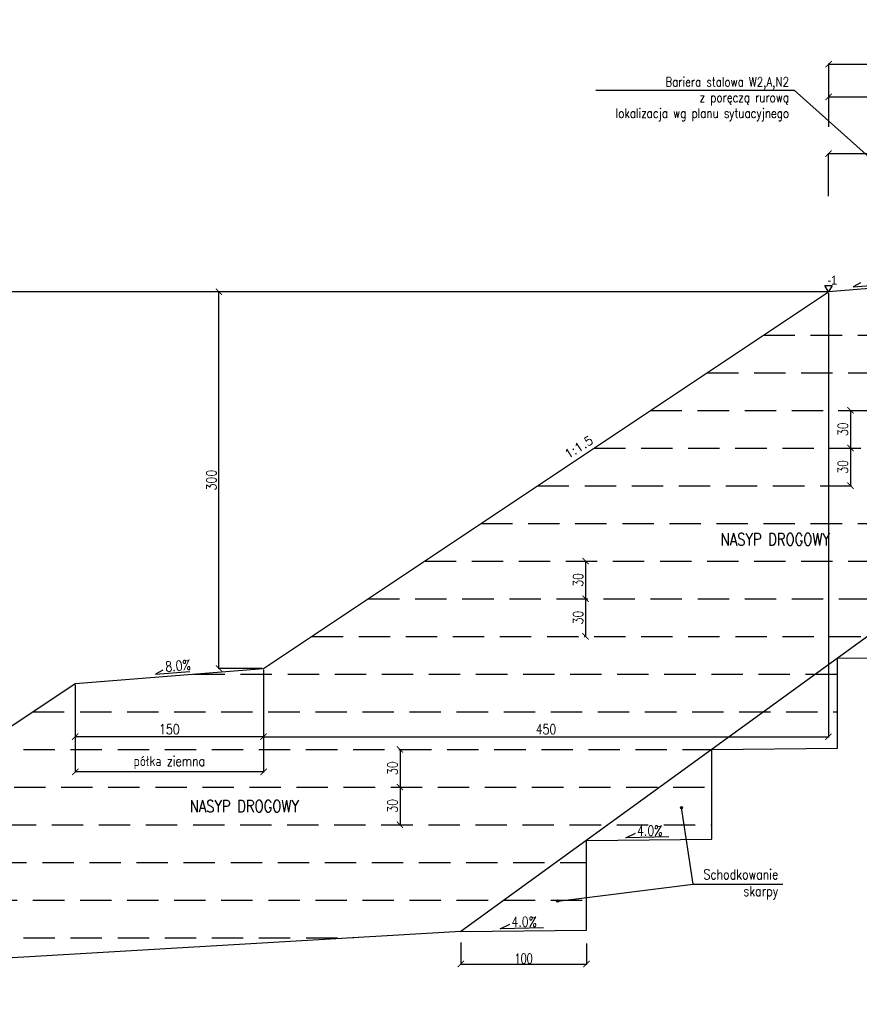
# Model space of a CAD drawing. Header units: metres. Extents: x 6562771 to 6588056, y 5578696 to 5586100.
# Tile 14 of 32: x 6570450 to 6571118, y 5580219 to 5581003. Entities that reach past the tile are written whole.
import ezdxf
from ezdxf.enums import TextEntityAlignment as Align

# ---------------------------------------------------------------- set-up
doc = ezdxf.new("R2010")
doc.units = ezdxf.units.M
doc.linetypes.add('HIDDEN', pattern=[0.375, 0.25, -0.125])
for name, color, linetype in [('0_50', 3, 'Continuous'), ('pkonstr-0_25', 1, 'Continuous'), ('pkonstr-0_50', 3, 'Continuous'), ('pkonstr-0_70', 4, 'Continuous'), ('pkonstr-istn', 14, 'Continuous'), ('pkonstr-opisy', 2, 'Continuous'), ('pkonstr-wymiary', 1, 'Continuous')]:
    doc.layers.add(name, color=color, linetype=linetype)
doc.styles.add('2mm', font='simplex', dxfattribs={"height": 2})
doc.styles.add('DIMTEXT', font='simplex.shx', dxfattribs={"width": 0.7})
doc.styles.add('Opisy', font='simplex.shx', dxfattribs={"width": 0.8})
doc.styles.add('STYLE1', font='arial.ttf')
doc.styles.add('wymiary', font='simplex.shx', dxfattribs={"width": 0.8})
doc.dimstyles.new('1000', dxfattribs={"dimtxt": 2, "dimasz": 1.5, "dimexe": 0.4, "dimexo": 1, "dimgap": 0.4, "dimtad": 1, "dimrnd": 0.01, "dimzin": 0, "dimdsep": 46, "dimtxsty": 'DIMTEXT', "dimblk": 'ARCHTICK', "dimcen": 0, "dimclrd": 256, "dimclre": 256, "dimclrt": 2, "dimadec": 5, "dimazin": 0, "dimtfac": 1, "dimtofl": 0, "dimtmove": 0, "dimatfit": 3, "dimfxl": 1, "dimtolj": 1, "dimtzin": 0, "dimlwd": -1, "dimlwe": -1, "dimarcsym": 0})
doc.dimstyles.new('ddd$0', dxfattribs={"dimtxt": 8, "dimasz": 5, "dimexe": 0.5, "dimexo": 1, "dimgap": 2, "dimtad": 1, "dimdec": 0, "dimzin": 0, "dimdsep": 46, "dimtxsty": 'wymiary', "dimblk": 'ARCHTICK', "dimcen": 0, "dimclrd": 256, "dimclre": 256, "dimclrt": 256, "dimadec": 0, "dimazin": 0, "dimtfac": 1, "dimtdec": 0, "dimtmove": 1, "dimatfit": 3, "dimldrblk": 'DOT', "dimfxl": 1, "dimtolj": 1, "dimtzin": 0, "dimlwd": -1, "dimlwe": -1, "dimarcsym": 0})

# ---------------------------------------------------------------- blocks, each defined once
blk = doc.blocks.new('_ArchTick')
at = {"color": 0, "linetype": 'ByBlock', "const_width": 0.15}
blk.add_lwpolyline([(-0.5, -0.5), (0.5, 0.5)], dxfattribs=at)
blk = doc.blocks.new('*D299')
at = {"layer": 'Defpoints', "color": 0, "transparency": 16777216}
for p in [(6571194.04, 5580941.4), (6571094.04, 5580916.55), (6571194.04, 5580918.39)]:
    blk.add_point(p, dxfattribs=at)
at = {"layer": 'pkonstr-wymiary', "transparency": 16777216}
for p, q in [((6571094.04, 5580917.55), (6571094.04, 5580941.9)), ((6571094.04, 5580941.4), (6571194.04, 5580941.4)), ((6571194.04, 5580919.39), (6571194.04, 5580941.9))]:
    blk.add_line(p, q, dxfattribs=at)
at = {"layer": 'pkonstr-wymiary', "transparency": 16777216, "xscale": 5, "yscale": 5, "zscale": 5, "rotation": 180}
blk.add_blockref('_ArchTick', (6571094.04, 5580941.4), dxfattribs=at)
at = {"layer": 'pkonstr-wymiary', "transparency": 16777216, "xscale": 5, "yscale": 5, "zscale": 5}
blk.add_blockref('_ArchTick', (6571194.04, 5580941.4), dxfattribs=at)
at = {"layer": 'pkonstr-wymiary', "transparency": 16777216, "insert": (6571144.04, 5580947.4), "char_height": 8, "attachment_point": 5, "style": 'wymiary'}
blk.add_mtext('\\A1;100', dxfattribs=at)
blk = doc.blocks.new('_Dot')
at = {"color": 0, "linetype": 'ByBlock', "lineweight": -2}
blk.add_line((-0.5, 0), (-1, 0), dxfattribs=at)
at = {"color": 0, "linetype": 'ByBlock', "const_width": 0.5}
blk.add_lwpolyline([(-0.25, 0, 1), (0.25, 0, 1)], format="xyb", close=True, dxfattribs=at)
blk = doc.blocks.new('*D300')
at = {"layer": 'Defpoints', "color": 0, "transparency": 16777216}
for p in [(6571194.04, 5580967.4), (6571094.04, 5580916.55), (6571194.04, 5580918.39)]:
    blk.add_point(p, dxfattribs=at)
at = {"layer": 'pkonstr-wymiary', "transparency": 16777216}
for p, q in [((6571144.04, 5580967.4), (6571158.72, 5580990.27)), ((6571158.72, 5580990.27), (6571194.11, 5580990.27)), ((6571094.04, 5580917.55), (6571094.04, 5580967.9)), ((6571094.04, 5580967.4), (6571194.04, 5580967.4)), ((6571194.04, 5580919.39), (6571194.04, 5580967.9))]:
    blk.add_line(p, q, dxfattribs=at)
at = {"layer": 'pkonstr-wymiary', "transparency": 16777216, "xscale": 5, "yscale": 5, "zscale": 5, "rotation": 180}
blk.add_blockref('_ArchTick', (6571094.04, 5580967.4), dxfattribs=at)
at = {"layer": 'pkonstr-wymiary', "transparency": 16777216, "xscale": 5, "yscale": 5, "zscale": 5}
blk.add_blockref('_ArchTick', (6571194.04, 5580967.4), dxfattribs=at)
at = {"layer": 'pkonstr-wymiary', "transparency": 16777216, "insert": (6571176.42, 5580997.6), "char_height": 8, "attachment_point": 5, "style": 'wymiary'}
blk.add_mtext('\\A1;opaska', dxfattribs=at)
blk = doc.blocks.new('*D326')
at = {"layer": 'Defpoints', "color": 0, "transparency": 16777216}
for p in [(6570643.87, 5580486.13), (6570493.87, 5580474.13), (6570493.87, 5580431.71)]:
    blk.add_point(p, dxfattribs=at)
at = {"layer": 'pkonstr-wymiary', "transparency": 16777216}
for p, q in [((6570643.87, 5580485.13), (6570643.87, 5580431.21)), ((6570493.87, 5580473.13), (6570493.87, 5580431.21)), ((6570643.87, 5580431.71), (6570493.87, 5580431.71))]:
    blk.add_line(p, q, dxfattribs=at)
at = {"layer": 'pkonstr-wymiary', "transparency": 16777216, "xscale": 5, "yscale": 5, "zscale": 5, "rotation": 180}
blk.add_blockref('_ArchTick', (6570493.87, 5580431.71), dxfattribs=at)
at = {"layer": 'pkonstr-wymiary', "transparency": 16777216, "xscale": 5, "yscale": 5, "zscale": 5}
blk.add_blockref('_ArchTick', (6570643.87, 5580431.71), dxfattribs=at)
at = {"layer": 'pkonstr-wymiary', "transparency": 16777216, "insert": (6570568.87, 5580437.71), "char_height": 8, "attachment_point": 5, "style": 'wymiary'}
blk.add_mtext('\\A1;150', dxfattribs=at)
blk = doc.blocks.new('*D327')
at = {"layer": 'Defpoints', "color": 0, "transparency": 16777216}
for p in [(6570608.33, 5580786.13), (6571093.84, 5580786.13), (6570643.87, 5580486.08)]:
    blk.add_point(p, dxfattribs=at)
at = {"layer": 'pkonstr-wymiary', "transparency": 16777216}
for p, q in [((6571092.84, 5580786.13), (6570607.83, 5580786.13)), ((6570608.33, 5580486.08), (6570608.33, 5580786.13)), ((6570642.87, 5580486.08), (6570607.83, 5580486.08))]:
    blk.add_line(p, q, dxfattribs=at)
at = {"layer": 'pkonstr-wymiary', "transparency": 16777216, "xscale": 5, "yscale": 5, "zscale": 5}
for p, rotation in [((6570608.33, 5580786.13), 90), ((6570608.33, 5580486.08), 270)]:
    blk.add_blockref('_ArchTick', p, dxfattribs=dict(at, rotation=rotation))
at = {"layer": 'pkonstr-wymiary', "transparency": 16777216, "insert": (6570602.33, 5580636.1), "char_height": 8, "attachment_point": 5, "rotation": 90, "style": 'wymiary'}
blk.add_mtext('\\A1;300', dxfattribs=at)
blk = doc.blocks.new('*D328')
at = {"layer": 'Defpoints', "color": 0, "transparency": 16777216}
for p in [(6571093.84, 5580786.13), (6570643.87, 5580486.13), (6571093.84, 5580431.71)]:
    blk.add_point(p, dxfattribs=at)
at = {"layer": 'pkonstr-wymiary', "transparency": 16777216}
for p, q in [((6571093.84, 5580785.13), (6571093.84, 5580431.21)), ((6570643.87, 5580485.13), (6570643.87, 5580431.21)), ((6570643.87, 5580431.71), (6571093.84, 5580431.71))]:
    blk.add_line(p, q, dxfattribs=at)
at = {"layer": 'pkonstr-wymiary', "transparency": 16777216, "xscale": 5, "yscale": 5, "zscale": 5, "rotation": 180}
blk.add_blockref('_ArchTick', (6570643.87, 5580431.71), dxfattribs=at)
at = {"layer": 'pkonstr-wymiary', "transparency": 16777216, "xscale": 5, "yscale": 5, "zscale": 5}
blk.add_blockref('_ArchTick', (6571093.84, 5580431.71), dxfattribs=at)
at = {"layer": 'pkonstr-wymiary', "transparency": 16777216, "insert": (6570868.86, 5580437.71), "char_height": 8, "attachment_point": 5, "style": 'wymiary'}
blk.add_mtext('\\A1;450', dxfattribs=at)
blk = doc.blocks.new('*D306')
at = {"layer": 'Defpoints', "color": 0, "transparency": 16777216}
for p in [(6570801.04, 5580268.93), (6570901.04, 5580267.92), (6570901.04, 5580250.7)]:
    blk.add_point(p, dxfattribs=at)
at = {"layer": 'pkonstr-wymiary', "transparency": 16777216}
for p, q in [((6570801.04, 5580267.93), (6570801.04, 5580250.2)), ((6570901.04, 5580266.92), (6570901.04, 5580250.2)), ((6570801.04, 5580250.7), (6570901.04, 5580250.7))]:
    blk.add_line(p, q, dxfattribs=at)
at = {"layer": 'pkonstr-wymiary', "transparency": 16777216, "xscale": 5, "yscale": 5, "zscale": 5, "rotation": 180}
blk.add_blockref('_ArchTick', (6570801.04, 5580250.7), dxfattribs=at)
at = {"layer": 'pkonstr-wymiary', "transparency": 16777216, "xscale": 5, "yscale": 5, "zscale": 5}
blk.add_blockref('_ArchTick', (6570901.04, 5580250.7), dxfattribs=at)
at = {"layer": 'pkonstr-wymiary', "color": 1, "transparency": 16777216, "insert": (6570851.04, 5580255.1), "char_height": 8, "attachment_point": 5, "style": 'DIMTEXT'}
blk.add_mtext('\\A1;100', dxfattribs=at)
blk = doc.blocks.new('*D308')
at = {"layer": 'Defpoints', "color": 0, "transparency": 16777216}
for p in [(6570752.57, 5580421.67), (6570752.57, 5580391.67), (6570752.57, 5580391.67)]:
    blk.add_point(p, dxfattribs=at)
at = {"layer": 'pkonstr-wymiary', "transparency": 16777216}
for p, q in [((6570751.57, 5580421.67), (6570752.07, 5580421.67)), ((6570752.57, 5580421.67), (6570752.57, 5580391.67)), ((6570751.57, 5580391.67), (6570752.07, 5580391.67))]:
    blk.add_line(p, q, dxfattribs=at)
at = {"layer": 'pkonstr-wymiary', "transparency": 16777216, "xscale": 5, "yscale": 5, "zscale": 5}
for p, rotation in [((6570752.57, 5580421.67), 90), ((6570752.57, 5580391.67), 270)]:
    blk.add_blockref('_ArchTick', p, dxfattribs=dict(at, rotation=rotation))
at = {"layer": 'pkonstr-wymiary', "transparency": 16777216, "insert": (6570746.57, 5580406.67), "char_height": 8, "attachment_point": 5, "rotation": 90, "style": 'wymiary'}
blk.add_mtext('\\A1;30', dxfattribs=at)
blk = doc.blocks.new('*D309')
at = {"layer": 'Defpoints', "color": 0, "transparency": 16777216}
for p in [(6570752.57, 5580391.67), (6570752.57, 5580361.67), (6570752.57, 5580361.67)]:
    blk.add_point(p, dxfattribs=at)
at = {"layer": 'pkonstr-wymiary', "transparency": 16777216}
for p, q in [((6570751.57, 5580391.67), (6570752.07, 5580391.67)), ((6570752.57, 5580391.67), (6570752.57, 5580361.67)), ((6570751.57, 5580361.67), (6570752.07, 5580361.67))]:
    blk.add_line(p, q, dxfattribs=at)
at = {"layer": 'pkonstr-wymiary', "transparency": 16777216, "xscale": 5, "yscale": 5, "zscale": 5}
for p, rotation in [((6570752.57, 5580391.67), 90), ((6570752.57, 5580361.67), 270)]:
    blk.add_blockref('_ArchTick', p, dxfattribs=dict(at, rotation=rotation))
at = {"layer": 'pkonstr-wymiary', "transparency": 16777216, "insert": (6570746.57, 5580376.67), "char_height": 8, "attachment_point": 5, "rotation": 90, "style": 'wymiary'}
blk.add_mtext('\\A1;30', dxfattribs=at)
blk = doc.blocks.new('*D310')
at = {"layer": 'Defpoints', "color": 0, "transparency": 16777216}
for p in [(6570900.38, 5580571.67), (6570900.38, 5580541.67), (6570900.38, 5580541.67)]:
    blk.add_point(p, dxfattribs=at)
at = {"layer": 'pkonstr-wymiary', "transparency": 16777216}
for p, q in [((6570899.38, 5580571.67), (6570899.88, 5580571.67)), ((6570900.38, 5580571.67), (6570900.38, 5580541.67)), ((6570899.38, 5580541.67), (6570899.88, 5580541.67))]:
    blk.add_line(p, q, dxfattribs=at)
at = {"layer": 'pkonstr-wymiary', "transparency": 16777216, "xscale": 5, "yscale": 5, "zscale": 5}
for p, rotation in [((6570900.38, 5580571.67), 90), ((6570900.38, 5580541.67), 270)]:
    blk.add_blockref('_ArchTick', p, dxfattribs=dict(at, rotation=rotation))
at = {"layer": 'pkonstr-wymiary', "transparency": 16777216, "insert": (6570894.38, 5580556.67), "char_height": 8, "attachment_point": 5, "rotation": 90, "style": 'wymiary'}
blk.add_mtext('\\A1;30', dxfattribs=at)
blk = doc.blocks.new('*D311')
at = {"layer": 'Defpoints', "color": 0, "transparency": 16777216}
for p in [(6570900.38, 5580541.67), (6570900.38, 5580511.67), (6570900.38, 5580511.67)]:
    blk.add_point(p, dxfattribs=at)
at = {"layer": 'pkonstr-wymiary', "transparency": 16777216}
for p, q in [((6570899.38, 5580541.67), (6570899.88, 5580541.67)), ((6570900.38, 5580541.67), (6570900.38, 5580511.67)), ((6570899.38, 5580511.67), (6570899.88, 5580511.67))]:
    blk.add_line(p, q, dxfattribs=at)
at = {"layer": 'pkonstr-wymiary', "transparency": 16777216, "xscale": 5, "yscale": 5, "zscale": 5}
for p, rotation in [((6570900.38, 5580541.67), 90), ((6570900.38, 5580511.67), 270)]:
    blk.add_blockref('_ArchTick', p, dxfattribs=dict(at, rotation=rotation))
at = {"layer": 'pkonstr-wymiary', "transparency": 16777216, "insert": (6570894.38, 5580526.67), "char_height": 8, "attachment_point": 5, "rotation": 90, "style": 'wymiary'}
blk.add_mtext('\\A1;30', dxfattribs=at)
blk = doc.blocks.new('*D312')
at = {"layer": 'Defpoints', "color": 0, "transparency": 16777216}
for p in [(6571100.48, 5580691.67), (6571111.31, 5580661.67), (6571111.31, 5580661.67)]:
    blk.add_point(p, dxfattribs=at)
at = {"layer": 'pkonstr-wymiary', "transparency": 16777216}
for p, q in [((6571101.48, 5580691.67), (6571111.81, 5580691.67)), ((6571111.31, 5580691.67), (6571111.31, 5580661.67)), ((6571110.31, 5580661.67), (6571110.81, 5580661.67))]:
    blk.add_line(p, q, dxfattribs=at)
at = {"layer": 'pkonstr-wymiary', "transparency": 16777216, "xscale": 5, "yscale": 5, "zscale": 5}
for p, rotation in [((6571111.31, 5580691.67), 90), ((6571111.31, 5580661.67), 270)]:
    blk.add_blockref('_ArchTick', p, dxfattribs=dict(at, rotation=rotation))
at = {"layer": 'pkonstr-wymiary', "transparency": 16777216, "insert": (6571105.31, 5580676.67), "char_height": 8, "attachment_point": 5, "rotation": 90, "style": 'wymiary'}
blk.add_mtext('\\A1;30', dxfattribs=at)
blk = doc.blocks.new('*D313')
at = {"layer": 'Defpoints', "color": 0, "transparency": 16777216}
for p in [(6571111.31, 5580661.67), (6571100.48, 5580631.67), (6571111.31, 5580631.67)]:
    blk.add_point(p, dxfattribs=at)
at = {"layer": 'pkonstr-wymiary', "transparency": 16777216}
for p, q in [((6571110.31, 5580661.67), (6571110.81, 5580661.67)), ((6571111.31, 5580661.67), (6571111.31, 5580631.67)), ((6571101.48, 5580631.67), (6571111.81, 5580631.67))]:
    blk.add_line(p, q, dxfattribs=at)
at = {"layer": 'pkonstr-wymiary', "transparency": 16777216, "xscale": 5, "yscale": 5, "zscale": 5}
for p, rotation in [((6571111.31, 5580661.67), 90), ((6571111.31, 5580631.67), 270)]:
    blk.add_blockref('_ArchTick', p, dxfattribs=dict(at, rotation=rotation))
at = {"layer": 'pkonstr-wymiary', "transparency": 16777216, "insert": (6571105.31, 5580646.67), "char_height": 8, "attachment_point": 5, "rotation": 90, "style": 'wymiary'}
blk.add_mtext('\\A1;30', dxfattribs=at)
blk = doc.blocks.new('*D314')
at = {"layer": 'Defpoints', "color": 0, "transparency": 16777216}
for p in [(6569931.5, 5580786.13), (6570801.37, 5580786.13), (6570139.17, 5580237.65)]:
    blk.add_point(p, dxfattribs=at)
at = {"layer": 'pkonstr-wymiary', "transparency": 16777216}
for p, q in [((6570800.37, 5580786.13), (6569931, 5580786.13)), ((6569931.5, 5580237.65), (6569931.5, 5580786.13)), ((6570138.17, 5580237.65), (6569931, 5580237.65))]:
    blk.add_line(p, q, dxfattribs=at)
at = {"layer": 'pkonstr-wymiary', "transparency": 16777216, "xscale": 5, "yscale": 5, "zscale": 5}
for p, rotation in [((6569931.5, 5580786.13), 90), ((6569931.5, 5580237.65), 270)]:
    blk.add_blockref('_ArchTick', p, dxfattribs=dict(at, rotation=rotation))
at = {"layer": 'pkonstr-wymiary', "transparency": 16777216, "insert": (6569925.5, 5580511.89), "char_height": 8, "attachment_point": 5, "rotation": 90, "style": 'wymiary'}
blk.add_mtext('\\A1;max 600', dxfattribs=at)
blk = doc.blocks.new('*D293')
at = {"layer": 'Defpoints', "color": 0, "transparency": 16777216}
for p in [(6570643.87, 5580467.79), (6570493.87, 5580455.79), (6570493.87, 5580403.8)]:
    blk.add_point(p, dxfattribs=at)
at = {"layer": 'pkonstr-wymiary', "transparency": 16777216}
for p, q in [((6570643.87, 5580466.79), (6570643.87, 5580403.3)), ((6570493.87, 5580454.79), (6570493.87, 5580403.3)), ((6570643.87, 5580403.8), (6570493.87, 5580403.8))]:
    blk.add_line(p, q, dxfattribs=at)
at = {"layer": 'pkonstr-wymiary', "transparency": 16777216, "xscale": 5, "yscale": 5, "zscale": 5, "rotation": 180}
blk.add_blockref('_ArchTick', (6570493.87, 5580403.8), dxfattribs=at)
at = {"layer": 'pkonstr-wymiary', "transparency": 16777216, "xscale": 5, "yscale": 5, "zscale": 5}
blk.add_blockref('_ArchTick', (6570643.87, 5580403.8), dxfattribs=at)
at = {"layer": 'pkonstr-wymiary', "transparency": 16777216, "insert": (6570568.87, 5580411.13), "char_height": 8, "attachment_point": 5, "style": 'wymiary'}
blk.add_mtext('\\A1;półka ziemna', dxfattribs=at)
blk = doc.blocks.new('*D336')
at = {"layer": 'Defpoints', "color": 0, "transparency": 16777216}
for p in [(6571093.84, 5580896.09), (6571173.84, 5580867.74), (6571093.84, 5580861.42)]:
    blk.add_point(p, dxfattribs=at)
at = {"layer": 'pkonstr-wymiary', "transparency": 16777216}
for p, q in [((6571093.84, 5580862.42), (6571093.84, 5580896.59)), ((6571173.84, 5580868.74), (6571173.84, 5580896.59)), ((6571173.84, 5580896.09), (6571093.84, 5580896.09))]:
    blk.add_line(p, q, dxfattribs=at)
at = {"layer": 'pkonstr-wymiary', "transparency": 16777216, "xscale": 5, "yscale": 5, "zscale": 5, "rotation": 180}
blk.add_blockref('_ArchTick', (6571093.84, 5580896.09), dxfattribs=at)
at = {"layer": 'pkonstr-wymiary', "transparency": 16777216, "xscale": 5, "yscale": 5, "zscale": 5}
blk.add_blockref('_ArchTick', (6571173.84, 5580896.09), dxfattribs=at)
at = {"layer": 'pkonstr-wymiary', "transparency": 16777216, "insert": (6571133.84, 5580902.09), "char_height": 8, "attachment_point": 5, "style": 'wymiary'}
blk.add_mtext('\\A1;80', dxfattribs=at)

msp = doc.modelspace()

# ---------------------------------------------------------------- linework, layer by layer
at = {"layer": '0_50', "color": 7, "linetype": 'HIDDEN', "ltscale": 100}
for points in [[(6571042.15, 5580751.67), (6571503.84, 5580751.67)], [(6570997.16, 5580721.67), (6571501.04, 5580721.67)], [(6570952.16, 5580691.67), (6571401.04, 5580691.67)], [(6570907.16, 5580661.67), (6571401.04, 5580661.67)], [(6570862.16, 5580631.67), (6571301.04, 5580631.67)], [(6570817.16, 5580601.67), (6571301.04, 5580601.67)], [(6570772.17, 5580571.67), (6571301.04, 5580571.67)], [(6570727.17, 5580541.67), (6571201.04, 5580541.67)], [(6570682.17, 5580511.67), (6571201.04, 5580511.67)], [(6570588.09, 5580481.67), (6571101.04, 5580481.67)], [(6570460.17, 5580451.67), (6571101.04, 5580451.67)], [(6570415.18, 5580421.67), (6571001.04, 5580421.67)], [(6570370.18, 5580391.67), (6571001.04, 5580391.67)], [(6570325.18, 5580361.67), (6571001.04, 5580361.67)], [(6570280.18, 5580331.67), (6570901.04, 5580331.67)], [(6570235.19, 5580301.67), (6570901.04, 5580301.67)], [(6570190.19, 5580271.67), (6570715.64, 5580271.67)]]:
    msp.add_lwpolyline(points, dxfattribs=at)
at = {"layer": 'pkonstr-0_25'}
for points in [[(6571119.38, 5580793.23), (6571113.5, 5580789.97), (6571140.91, 5580792.17)], [(6570563.74, 5580484.8), (6570557.86, 5580481.55), (6570585.27, 5580483.74)], [(6570966.82, 5580352), (6570932.46, 5580351.32), (6570940.04, 5580354.94)], [(6570866.82, 5580279.44), (6570832.46, 5580278.76), (6570840.04, 5580282.38)]]:
    msp.add_lwpolyline(points, dxfattribs=at)
at = {"layer": 'pkonstr-0_50'}
msp.add_line((6571186.04, 5580793.51), (6571093.84, 5580786.13), dxfattribs=at)
for points in [[(6570139.17, 5580237.65), (6570493.87, 5580474.13), (6570643.87, 5580486.13), (6571093.84, 5580786.13)], [(6570801.04, 5580276.53), (6570801.04, 5580276.54), (6570901.04, 5580277.54), (6570901.04, 5580349.1), (6571001.04, 5580350.1), (6571001.04, 5580421.67), (6571001.04, 5580421.67), (6571001.04, 5580421.67), (6571001.04, 5580421.67), (6571001.04, 5580421.67), (6571101.04, 5580422.67), (6571101.04, 5580494.23), (6571201.04, 5580495.23), (6571201.04, 5580566.8), (6571301.04, 5580567.8), (6571301.04, 5580639.37), (6571401.04, 5580640.37), (6571401.04, 5580711.94), (6571501.04, 5580712.94), (6571504.04, 5580754.51)]]:
    msp.add_lwpolyline(points, dxfattribs=at)
at = {"layer": 'pkonstr-0_70', "color": 4}
for centre in [(6570976.83, 5580375.27), (6570878.1, 5580300.86)]:
    msp.add_circle(centre, 0.869, dxfattribs=at)
at = {"layer": 'pkonstr-istn', "flags": 128}
msp.add_lwpolyline([(6573545.41, 5580381.13), (6573096.12, 5580389.19), (6572504.05, 5580783.91), (6572344.05, 5580793.51), (6571994.05, 5580800.57), (6571644.05, 5580793.51), (6571501.04, 5580784.51), (6570801.05, 5580276.54), (6569814.83, 5580218.6)], dxfattribs=at)
at = {"layer": 'pkonstr-opisy'}
msp.add_lwpolyline([(6571093.84, 5580791.2), (6571096.77, 5580791.2), (6571093.84, 5580786.13), (6571090.92, 5580791.2)], close=True, dxfattribs=at)
at = {"layer": 'pkonstr-wymiary'}
for p in [(6570908.52, 5580946.83), (6571169.04, 5580854.71)]:
    msp.add_line(p, (6571066.6, 5580946.83), dxfattribs=at)
for points in [[(6570986.02, 5580314.19), (6570976.83, 5580375.27)], [(6570878.1, 5580300.86), (6570986.02, 5580314.19), (6571057.45, 5580314.19)]]:
    msp.add_lwpolyline(points, dxfattribs=at)

# ---------------------------------------------------------------- texts
at = {"layer": 'pkonstr-opisy', "style": 'STYLE1', "width": 0.9}
msp.add_text('-1', height=7, dxfattribs=at).set_placement((6571096.88, 5580789.76), align=Align.BOTTOM_CENTER)
at = {"layer": 'pkonstr-opisy', "style": '2mm'}
msp.add_text('1:1.5', height=7.2, rotation=32.28188, dxfattribs=at).set_placement((6570897.99, 5580657.51), align=Align.BOTTOM_CENTER)
at = {"layer": 'pkonstr-opisy', "style": 'Opisy', "width": 0.8}
for s, rotation, p in [('8.0%%%', 5, (6570576.07, 5580484.28)), ('4.0%%%', 360, (6570951.47, 5580352.91)), ('4.0%%%', 360, (6570851.47, 5580280.35))]:
    msp.add_text(s, height=8, rotation=rotation, dxfattribs=at).set_placement(p, align=Align.CENTER)
at = {"layer": 'pkonstr-opisy', "insert": (6571062.45, 5580957.11), "char_height": 7.5, "width": 192.103, "attachment_point": 3, "style": 'Opisy'}
msp.add_mtext('Bariera stalowa W2,A,N2\\Pz poręczą rurową\\P lokalizacja wg planu sytuacyjnego', dxfattribs=at)
at = {"layer": 'pkonstr-opisy', "color": 4, "lineweight": 30, "char_height": 9.6, "attachment_point": 4, "style": 'Opisy'}
for insert in [(6571007.98, 5580588.94), (6570585.05, 5580376.44)]:
    msp.add_mtext('NASYP DROGOWY', dxfattribs=dict(at, insert=insert))
at = {"layer": 'pkonstr-opisy', "insert": (6571053.84, 5580314.09), "char_height": 8, "attachment_point": 6, "style": 'Opisy'}
msp.add_mtext('Schodkowanie \\Pskarpy', dxfattribs=at)

# ---------------------------------------------------------------- dimensions: what is measured, and where the dimension line sits
at = {"layer": 'pkonstr-wymiary'}
dim = msp.add_linear_dim(base=(6571194.04, 5580967.4), p1=(6571094.04, 5580916.55), p2=(6571194.04, 5580918.39), angle=180, text='opaska', dimstyle='ddd$0', dxfattribs=at)
dim.commit()
dim.dimension.update_dxf_attribs({"geometry": '*D300', "text_midpoint": (6571160.72, 5580990.27), "dimtype": 160})
for base, p1, p2, angle, picture, middle in [((6571194.04, 5580941.4), (6571094.04, 5580916.55), (6571194.04, 5580918.39), 180, '*D299', (6571144.04, 5580947.4)), ((6570608.33, 5580786.13), (6570643.87, 5580486.08), (6571093.84, 5580786.13), 90, '*D327', (6570602.33, 5580636.1)), ((6571111.31, 5580661.67), (6571100.48, 5580691.67), (6571111.31, 5580661.67), 90, '*D312', (6571105.31, 5580676.67)), ((6571111.31, 5580631.67), (6571111.31, 5580661.67), (6571100.48, 5580631.67), 90, '*D313', (6571105.31, 5580646.67)), ((6570900.38, 5580541.67), (6570900.38, 5580571.67), (6570900.38, 5580541.67), 90, '*D310', (6570894.38, 5580556.67)), ((6570900.38, 5580511.67), (6570900.38, 5580541.67), (6570900.38, 5580511.67), 90, '*D311', (6570894.38, 5580526.67)), ((6570752.57, 5580391.67), (6570752.57, 5580421.67), (6570752.57, 5580391.67), 90, '*D308', (6570746.57, 5580406.67)), ((6570752.57, 5580361.67), (6570752.57, 5580391.67), (6570752.57, 5580361.67), 90, '*D309', (6570746.57, 5580376.67))]:
    dim = msp.add_linear_dim(base=base, p1=p1, p2=p2, angle=angle, dimstyle='ddd$0', dxfattribs=at)
    dim.commit()
    dim.dimension.update_dxf_attribs({"geometry": picture, "text_midpoint": middle})
for base, p1, p2, picture, middle in [((6571093.84, 5580896.09), (6571173.84, 5580867.74), (6571093.84, 5580861.42), '*D336', (6571133.84, 5580902.09)), ((6571093.84, 5580431.71), (6570643.87, 5580486.13), (6571093.84, 5580786.13), '*D328', (6570868.86, 5580437.71)), ((6570493.87, 5580431.71), (6570643.87, 5580486.13), (6570493.87, 5580474.13), '*D326', (6570568.87, 5580437.71))]:
    dim = msp.add_linear_dim(base=base, p1=p1, p2=p2, dimstyle='ddd$0', dxfattribs=at)
    dim.commit()
    dim.dimension.update_dxf_attribs({"geometry": picture, "text_midpoint": middle})
dim = msp.add_linear_dim(base=(6569931.5, 5580786.13), p1=(6570139.17, 5580237.65), p2=(6570801.37, 5580786.13), angle=90, text='max 600', dimstyle='ddd$0', dxfattribs=at)
dim.commit()
dim.dimension.update_dxf_attribs({"geometry": '*D314', "text_midpoint": (6569925.5, 5580511.89)})
dim = msp.add_linear_dim(base=(6570493.87, 5580403.8), p1=(6570643.87, 5580467.79), p2=(6570493.87, 5580455.79), text='półka ziemna', dimstyle='ddd$0', dxfattribs=at)
dim.commit()
dim.dimension.update_dxf_attribs({"geometry": '*D293', "text_midpoint": (6570568.87, 5580411.13)})
dim = msp.add_linear_dim(base=(6570901.04, 5580250.7), p1=(6570801.04, 5580268.93), p2=(6570901.04, 5580267.92), dimstyle='1000', override={"dimtxt": 8, "dimasz": 5, "dimexe": 0.5, "dimdec": 0, "dimclrt": 1}, dxfattribs=at)
dim.commit()
dim.dimension.update_dxf_attribs({"geometry": '*D306', "text_midpoint": (6570851.04, 5580255.1)})

doc.saveas('drawing.dxf')
